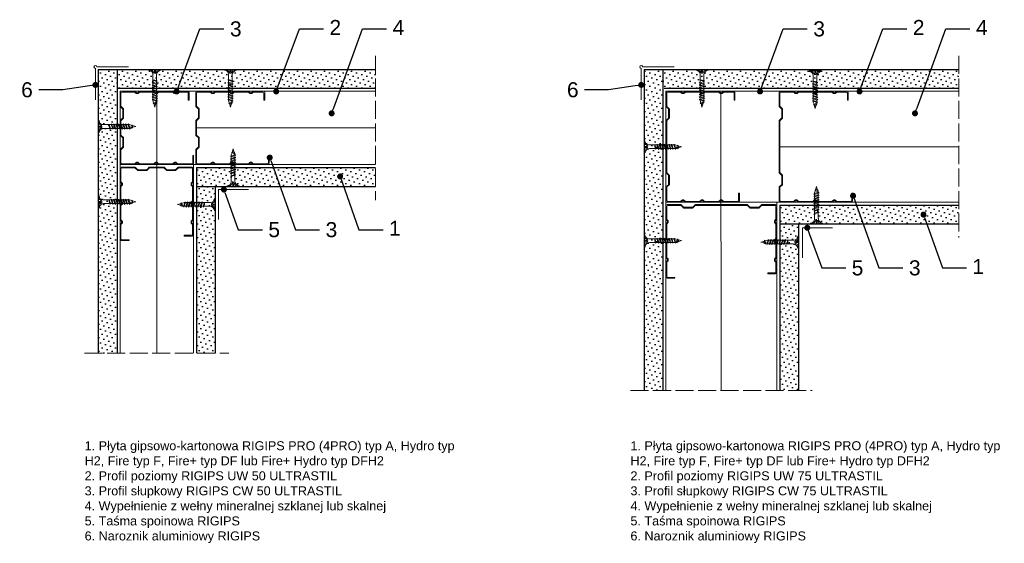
# Model space of a CAD drawing. Header units: millimetres. Extents: x 1613 to 2700, y 602 to 1530.
# Tile 3 of 4: x 1626 to 2282, y 1181 to 1530. Entities that reach past the tile are written whole.
import ezdxf
from ezdxf import colors
from ezdxf.entities.mleader import LeaderData, LeaderLine
from ezdxf.math import Vec2, Vec3

# ---------------------------------------------------------------- set-up
doc = ezdxf.new("R2010")
doc.units = ezdxf.units.MM
doc.linetypes.add('ACAD_ISO02W100', pattern=[15, 12, -3])
for name, color, linetype, lineweight in [('_ISOVER WELNA', 7, 'BATTING', 9), ('_RIGIPS AKCESORIA', 7, 'Continuous', 18), ('_RIGIPS G-K', 7, 'Continuous', 25), ('_RIGIPS PROFIL', 7, 'Continuous', 18), ('OPISY', 7, 'Continuous', 9), ('PRZERYWANA', 7, 'ACAD_ISO02W100', 9)]:
    doc.layers.add(name, color=color, linetype=linetype, lineweight=lineweight)
doc.styles.get("Standard").update_dxf_attribs({"font": 'arial.ttf'})
doc.linetypes.add('BATTING', pattern='A,0.00254,-2.54,[134,ltypeshp.shx,S=2.54,R=0,X=-2.54,Y=0],-5.08,[134,ltypeshp.shx,S=2.54,R=180,X=2.54,Y=0],-2.54', length=10.16254)
pattern_1 = [(45, (-0.9, -82.5682), (-1.122532, 3.367596), [0, -3.175])]
pattern_2 = [(45, (0.9, -84.3682), (-1.122532, 3.367596), [0, -3.175])]

# ---------------------------------------------------------------- blocks, each defined once
blk = doc.blocks.new('TN 25')
at = {"layer": '_RIGIPS AKCESORIA'}
for p, q in [((0, -0.84), (0, 7.16)), ((0, 7.16), (0.46, 7.16)), ((0.46, 7.16), (0.46, 4.78)), ((0.46, 4.78), (0, 4.78)), ((0, 3.5), (1.77, 3.5)), ((0, 2.83), (1.77, 2.83)), ((0.46, 1.64), (0, 1.64)), ((0.46, -0.84), (0.46, 1.64)), ((1.77, 3.5), (1.77, 4.2)), ((1.77, 2.83), (1.77, 2.18)), ((3.02, 4.46), (8.47, 4.46)), ((7.49, 2.01), (3.55, 2.01)), ((7.12, 4.46), (7.12, 3.18)), ((8.03, 2.01), (7.12, 4.46)), ((7.12, 3.18), (7.65, 1.53)), ((7.65, 1.53), (8.03, 2.01)), ((9.41, 2.01), (8.03, 2.01)), ((8.47, 4.46), (8.79, 5)), ((9.61, 1.51), (8.47, 4.46)), ((8.79, 5), (9.93, 2.01)), ((9, 4.46), (10.1, 4.46)), ((9.93, 2.01), (9.61, 1.51)), ((11.04, 2.01), (9.93, 2.01)), ((10.1, 4.46), (10.41, 5)), ((11.23, 1.51), (10.1, 4.46)), ((10.41, 5), (11.56, 2.01)), ((10.62, 4.46), (11.67, 4.46)), ((11.56, 2.01), (11.23, 1.51)), ((12.61, 2.01), (11.56, 2.01)), ((11.67, 4.46), (11.99, 5)), ((12.81, 1.51), (11.67, 4.46)), ((11.99, 5), (13.14, 2.01)), ((12.2, 4.46), (13.21, 4.46)), ((13.14, 2.01), (12.81, 1.51)), ((14.15, 2.01), (13.14, 2.01)), ((13.21, 4.46), (13.52, 5)), ((14.34, 1.51), (13.21, 4.46)), ((13.52, 5), (14.67, 2.01)), ((13.73, 4.46), (14.8, 4.46)), ((14.67, 2.01), (14.34, 1.51)), ((15.74, 2.01), (14.67, 2.01)), ((14.8, 4.46), (15.12, 5)), ((15.94, 1.51), (14.8, 4.46)), ((15.12, 5), (16.26, 2.01)), ((15.33, 4.46), (16.42, 4.46)), ((16.26, 2.01), (15.94, 1.51)), ((17.36, 2.01), (16.26, 2.01)), ((16.42, 4.46), (16.73, 5)), ((17.55, 1.51), (16.42, 4.46)), ((16.73, 5), (17.88, 2.01)), ((16.94, 4.46), (17.99, 4.46)), ((17.88, 2.01), (17.55, 1.51)), ((18.93, 2.01), (17.88, 2.01)), ((17.99, 4.46), (18.31, 5)), ((19.13, 1.51), (17.99, 4.46)), ((18.31, 5), (19.45, 2.01)), ((18.52, 4.46), (19.68, 4.46)), ((19.45, 2.01), (19.13, 1.51)), ((19.45, 2.01), (20.62, 2.01)), ((19.68, 4.46), (20, 5)), ((20.82, 1.51), (19.68, 4.46)), ((20, 5), (21.14, 2.01)), ((20.21, 4.46), (20.7, 4.46)), ((20.7, 4.46), (22.28, 3.98)), ((21.14, 2.01), (20.82, 1.51)), ((21.14, 2.01), (21.81, 2.12)), ((21.85, 1.83), (21.67, 3.28)), ((21.67, 3.28), (22.14, 2.4)), ((22.14, 2.4), (21.85, 1.83)), ((22.7, 2.36), (22.14, 2.4)), ((22.28, 3.98), (22.56, 4.37)), ((22.7, 2.36), (22.28, 3.98)), ((22.56, 4.37), (23.03, 2.71)), ((23.03, 2.71), (22.7, 2.36)), ((22.71, 3.85), (25, 3.24)), ((25, 3.24), (23.03, 2.71)), ((0, -0.84), (0.46, -0.84))]:
    blk.add_line(p, q, dxfattribs=at)
for centre, major_axis, ratio, start_param, end_param in [((3.09, 7.67), (0.17, 3.2), 0.826134, 1.773653, 3.180586), ((-0.04, 0.9), (0, 3.93), 0.848176, -0.720942, -0.151112), ((3.37, -1.57), (0.28, 3.57), 0.832181, 0.035984, 1.430787), ((-2.73, 15.91), (0, 14.76), 0.848176, 3.399396, 3.475072), ((0.59, 4.62), (0, 2.81), 0.848176, 3.475072, 3.862535), ((1.66, 3.18), (0, 0.895), 0.848176, -1.552777, -0.720942), ((1.66, 3.18), (0, 0.895), 0.848176, 3.862535, 4.730408)]:
    blk.add_ellipse(centre, major_axis=major_axis, ratio=ratio, start_param=start_param, end_param=end_param, dxfattribs=at)
blk = doc.blocks.new('CW 50 ULTRASTIL')
h = blk.add_hatch()
h.set_pattern_fill('ANSI31', color=256, scale=0.5, style=0)
h.paths.add_polyline_path([(28.56, 40.65, -0.198912), (28.71, 41), (30.21, 42.51, 0.198912), (30.36, 42.86), (30.36, 48.45, 0.198912), (30.21, 48.8), (28.71, 50.31, -0.198912), (28.56, 50.66), (28.56, 59.85, -0.198912), (28.71, 60.2), (30.21, 61.71, 0.198912), (30.36, 62.06), (30.36, 67.65, 0.198912), (30.21, 68), (28.71, 69.51, -0.198912), (28.56, 69.86), (28.56, 78.31, -0.414214), (29.36, 79.11), (37.68, 79.11, -0.198912), (38.04, 78.96), (38.74, 78.25, 0.198912), (39.1, 78.11), (39.68, 78.11, 0.198912), (40.04, 78.25), (40.74, 78.96, -0.198912), (41.1, 79.11), (50.38, 79.11, -0.198912), (50.74, 78.96), (51.44, 78.25, 0.198912), (51.8, 78.11), (52.38, 78.11, 0.198912), (52.74, 78.25), (53.44, 78.96, -0.198912), (53.8, 79.11), (63.08, 79.11, -0.198912), (63.44, 78.96), (64.14, 78.25, 0.198912), (64.5, 78.11), (65.08, 78.11, 0.198912), (65.44, 78.25), (66.14, 78.96, -0.198912), (66.5, 79.11), (75.66, 79.11, -0.414214), (76.46, 78.31), (76.46, 73.66), (77.01, 73.66), (77.01, 78.86, 0.414214), (76.21, 79.66), (66.5, 79.66, 0.198912), (66.14, 79.51), (65.44, 78.8, -0.198912), (65.08, 78.66), (64.5, 78.66, -0.198912), (64.14, 78.8), (63.44, 79.51, 0.198912), (63.08, 79.66), (53.8, 79.66, 0.198912), (53.44, 79.51), (52.74, 78.8, -0.198912), (52.38, 78.66), (51.8, 78.66, -0.198912), (51.44, 78.8), (50.74, 79.51, 0.198912), (50.38, 79.66), (41.1, 79.66, 0.198912), (40.74, 79.51), (40.04, 78.8, -0.198912), (39.68, 78.66), (39.1, 78.66, -0.198912), (38.74, 78.8), (38.04, 79.51, 0.198912), (37.68, 79.66), (28.81, 79.66, 0.414214), (28.01, 78.86), (28.01, 69.86, 0.198912), (28.16, 69.51), (29.66, 68, -0.198912), (29.81, 67.65), (29.81, 62.06, -0.198912), (29.66, 61.71), (28.16, 60.2, 0.198912), (28.01, 59.85), (28.01, 50.66, 0.198912), (28.16, 50.31), (29.66, 48.8, -0.198912), (29.81, 48.45), (29.81, 42.86, -0.198912), (29.66, 42.51), (28.16, 41, 0.198912), (28.01, 40.65), (28.01, 31.66, 0.414214), (28.81, 30.86), (37.68, 30.86, 0.198912), (38.04, 31), (38.74, 31.71, -0.198912), (39.1, 31.86), (39.68, 31.86, -0.198912), (40.04, 31.71), (40.74, 31, 0.198912), (41.1, 30.86), (50.38, 30.86, 0.198912), (50.74, 31), (51.44, 31.71, -0.198912), (51.8, 31.86), (52.38, 31.86, -0.198912), (52.74, 31.71), (53.44, 31, 0.198912), (53.8, 30.86), (63.08, 30.86, 0.198912), (63.44, 31), (64.14, 31.71, -0.198912), (64.5, 31.86), (65.08, 31.86, -0.198912), (65.44, 31.71), (66.14, 31, 0.198912), (66.5, 30.86), (73.21, 30.86, 0.414214), (74.01, 31.66), (74.01, 36.86), (73.46, 36.86), (73.46, 32.21, -0.414214), (72.66, 31.41), (66.5, 31.41, -0.198912), (66.14, 31.55), (65.44, 32.26, 0.198912), (65.08, 32.41), (64.5, 32.41, 0.198912), (64.14, 32.26), (63.44, 31.55, -0.198912), (63.08, 31.41), (53.8, 31.41, -0.198912), (53.44, 31.55), (52.74, 32.26, 0.198912), (52.38, 32.41), (51.8, 32.41, 0.198912), (51.44, 32.26), (50.74, 31.55, -0.198912), (50.38, 31.41), (41.1, 31.41, -0.198912), (40.74, 31.55), (40.04, 32.26, 0.198912), (39.68, 32.41), (39.1, 32.41, 0.198912), (38.74, 32.26), (38.04, 31.55, -0.198912), (37.68, 31.41), (29.36, 31.41, -0.414214), (28.56, 32.21)])
at = {"layer": '_RIGIPS PROFIL'}
for p, q in [((28.01, 78.86), (28.01, 69.86)), ((37.68, 79.66), (28.81, 79.66)), ((37.68, 79.11), (29.36, 79.11)), ((38.04, 79.51), (38.74, 78.8)), ((38.04, 78.96), (38.74, 78.25)), ((40.74, 79.51), (40.04, 78.8)), ((40.74, 78.96), (40.04, 78.25)), ((50.38, 79.66), (41.1, 79.66)), ((50.38, 79.11), (41.1, 79.11)), ((50.74, 79.51), (51.44, 78.8)), ((50.74, 78.96), (51.44, 78.25)), ((53.44, 79.51), (52.74, 78.8)), ((53.44, 78.96), (52.74, 78.25)), ((53.8, 79.66), (63.08, 79.66)), ((53.8, 79.11), (63.08, 79.11)), ((63.44, 79.51), (64.14, 78.8)), ((63.44, 78.96), (64.14, 78.25)), ((66.14, 79.51), (65.44, 78.8)), ((66.14, 78.96), (65.44, 78.25)), ((76.21, 79.66), (66.5, 79.66)), ((75.66, 79.11), (66.5, 79.11)), ((77.01, 73.66), (77.01, 78.86)), ((28.56, 78.31), (28.56, 69.86)), ((39.68, 78.66), (39.1, 78.66)), ((39.68, 78.11), (39.1, 78.11)), ((52.38, 78.66), (51.8, 78.66)), ((52.38, 78.11), (51.8, 78.11)), ((65.08, 78.66), (64.5, 78.66)), ((65.08, 78.11), (64.5, 78.11)), ((76.46, 73.66), (76.46, 78.31)), ((76.46, 73.66), (77.01, 73.66)), ((29.66, 68), (28.16, 69.51)), ((30.21, 68), (28.71, 69.51)), ((29.81, 67.65), (29.81, 62.06)), ((30.36, 67.65), (30.36, 62.06)), ((28.01, 59.85), (28.01, 50.66)), ((29.66, 61.71), (28.16, 60.2)), ((28.56, 59.85), (28.56, 50.66)), ((30.21, 61.71), (28.71, 60.2)), ((29.66, 48.8), (28.16, 50.31)), ((30.21, 48.8), (28.71, 50.31)), ((29.81, 42.86), (29.81, 48.45)), ((30.36, 42.86), (30.36, 48.45)), ((28.01, 31.66), (28.01, 40.65)), ((29.66, 42.51), (28.16, 41)), ((28.56, 32.21), (28.56, 40.65)), ((30.21, 42.51), (28.71, 41)), ((73.46, 36.86), (73.46, 32.21)), ((73.46, 36.86), (74.01, 36.86)), ((74.01, 36.86), (74.01, 31.66)), ((37.68, 30.86), (28.81, 30.86)), ((37.68, 31.41), (29.36, 31.41)), ((38.04, 31.55), (38.74, 32.26)), ((38.04, 31), (38.74, 31.71)), ((39.68, 32.41), (39.1, 32.41)), ((39.68, 31.86), (39.1, 31.86)), ((40.74, 31.55), (40.04, 32.26)), ((40.74, 31), (40.04, 31.71)), ((50.38, 31.41), (41.1, 31.41)), ((50.38, 30.86), (41.1, 30.86)), ((50.74, 31.55), (51.44, 32.26)), ((50.74, 31), (51.44, 31.71)), ((52.38, 32.41), (51.8, 32.41)), ((52.38, 31.86), (51.8, 31.86)), ((53.44, 31.55), (52.74, 32.26)), ((53.44, 31), (52.74, 31.71)), ((53.8, 31.41), (63.08, 31.41)), ((53.8, 30.86), (63.08, 30.86)), ((63.44, 31.55), (64.14, 32.26)), ((63.44, 31), (64.14, 31.71)), ((65.08, 32.41), (64.5, 32.41)), ((65.08, 31.86), (64.5, 31.86)), ((66.14, 31.55), (65.44, 32.26)), ((66.14, 31), (65.44, 31.71)), ((72.66, 31.41), (66.5, 31.41)), ((73.21, 30.86), (66.5, 30.86))]:
    blk.add_line(p, q, dxfattribs=at)
for centre, radius, start, end in [((28.81, 78.86), 0.8, 90, 180), ((29.36, 78.31), 0.8, 90, 180), ((37.68, 79.16), 0.5, 45, 90), ((37.68, 78.61), 0.5, 45, 90), ((39.1, 79.16), 0.5, 225, 270), ((39.68, 79.16), 0.5, 270, 315), ((41.1, 79.16), 0.5, 90, 135), ((41.1, 78.61), 0.5, 90, 135), ((50.38, 79.16), 0.5, 45, 90), ((50.38, 78.61), 0.5, 45, 90), ((51.8, 79.16), 0.5, 225, 270), ((52.38, 79.16), 0.5, 270, 315), ((53.8, 79.16), 0.5, 90, 135), ((53.8, 78.61), 0.5, 90, 135), ((63.08, 79.16), 0.5, 45, 90), ((63.08, 78.61), 0.5, 45, 90), ((64.5, 79.16), 0.5, 225, 270), ((65.08, 79.16), 0.5, 270, 315), ((66.5, 79.16), 0.5, 90, 135), ((66.5, 78.61), 0.5, 90, 135), ((75.66, 78.31), 0.8, 0, 90), ((76.21, 78.86), 0.8, 0, 90), ((39.1, 78.61), 0.5, 225, 270), ((39.68, 78.61), 0.5, 270, 315), ((51.8, 78.61), 0.5, 225, 270), ((52.38, 78.61), 0.5, 270, 315), ((64.5, 78.61), 0.5, 225, 270), ((65.08, 78.61), 0.5, 270, 315), ((28.51, 69.86), 0.5, 180, 225), ((29.06, 69.86), 0.5, 180, 225), ((29.31, 67.65), 0.5, 0, 45), ((29.86, 67.65), 0.5, 0, 45), ((28.51, 59.85), 0.5, 135, 180), ((29.06, 59.85), 0.5, 135, 180), ((29.31, 62.06), 0.5, 315, 0), ((29.86, 62.06), 0.5, 315, 0), ((28.51, 50.66), 0.5, 180, 225), ((29.06, 50.66), 0.5, 180, 225), ((29.31, 48.45), 0.5, 0, 45), ((29.86, 48.45), 0.5, 0, 45), ((28.51, 40.65), 0.5, 135, 180), ((29.06, 40.65), 0.5, 135, 180), ((29.31, 42.86), 0.5, 315, 0), ((29.86, 42.86), 0.5, 315, 0), ((28.81, 31.66), 0.8, 180, 270), ((29.36, 32.21), 0.8, 180, 270), ((37.68, 31.91), 0.5, 270, 315), ((37.68, 31.36), 0.5, 270, 315), ((39.1, 31.91), 0.5, 90, 135), ((39.1, 31.36), 0.5, 90, 135), ((39.68, 31.91), 0.5, 45, 90), ((39.68, 31.36), 0.5, 45, 90), ((41.1, 31.91), 0.5, 225, 270), ((41.1, 31.36), 0.5, 225, 270), ((50.38, 31.91), 0.5, 270, 315), ((50.38, 31.36), 0.5, 270, 315), ((51.8, 31.91), 0.5, 90, 135), ((51.8, 31.36), 0.5, 90, 135), ((52.38, 31.91), 0.5, 45, 90), ((52.38, 31.36), 0.5, 45, 90), ((53.8, 31.91), 0.5, 225, 270), ((53.8, 31.36), 0.5, 225, 270), ((63.08, 31.91), 0.5, 270, 315), ((63.08, 31.36), 0.5, 270, 315), ((64.5, 31.91), 0.5, 90, 135), ((64.5, 31.36), 0.5, 90, 135), ((65.08, 31.91), 0.5, 45, 90), ((65.08, 31.36), 0.5, 45, 90), ((66.5, 31.91), 0.5, 225, 270), ((66.5, 31.36), 0.5, 225, 270), ((72.66, 32.21), 0.8, 270, 0), ((73.21, 31.66), 0.8, 270, 0)]:
    blk.add_arc(centre, radius, start, end, dxfattribs=at)
blk = doc.blocks.new('CW 75 ULTRASTIL')
h = blk.add_hatch()
h.set_pattern_fill('ANSI31', color=256, scale=0.5, style=0)
h.paths.add_polyline_path([(106.07, 103.31, -0.414214), (106.87, 104.11), (115.19, 104.11, -0.198912), (115.55, 103.96), (116.25, 103.25, 0.198912), (116.61, 103.11), (117.19, 103.11, 0.198912), (117.55, 103.25), (118.25, 103.96, -0.198912), (118.61, 104.11), (127.89, 104.11, -0.198912), (128.25, 103.96), (128.95, 103.25, 0.198912), (129.31, 103.11), (129.89, 103.11, 0.198912), (130.25, 103.25), (130.95, 103.96, -0.198912), (131.31, 104.11), (140.59, 104.11, -0.198912), (140.95, 103.96), (141.65, 103.25, 0.198912), (142.01, 103.11), (142.59, 103.11, 0.198912), (142.95, 103.25), (143.65, 103.96, -0.198912), (144.01, 104.11), (153.17, 104.11, -0.414214), (153.97, 103.31), (153.97, 98.66), (154.52, 98.66), (154.52, 103.86, 0.414214), (153.72, 104.66), (144.01, 104.66, 0.198912), (143.65, 104.51), (142.95, 103.8, -0.198912), (142.59, 103.66), (142.01, 103.66, -0.198912), (141.65, 103.8), (140.95, 104.51, 0.198912), (140.59, 104.66), (131.31, 104.66, 0.198912), (130.95, 104.51), (130.25, 103.8, -0.198912), (129.89, 103.66), (129.31, 103.66, -0.198912), (128.95, 103.8), (128.25, 104.51, 0.198912), (127.89, 104.66), (118.61, 104.66, 0.198912), (118.25, 104.51), (117.55, 103.8, -0.198912), (117.19, 103.66), (116.61, 103.66, -0.198912), (116.25, 103.8), (115.55, 104.51, 0.198912), (115.19, 104.66), (106.32, 104.66, 0.414214), (105.52, 103.86), (105.52, 94.86, 0.198912), (105.67, 94.51), (107.17, 93, -0.198912), (107.32, 92.65), (107.32, 87.06, -0.198912), (107.17, 86.71), (105.67, 85.2, 0.198912), (105.52, 84.85), (105.52, 50.66, 0.198912), (105.67, 50.31), (107.17, 48.8, -0.198912), (107.32, 48.45), (107.32, 42.86, -0.198912), (107.17, 42.51), (105.67, 41, 0.198912), (105.52, 40.65), (105.52, 31.66, 0.414214), (106.32, 30.86), (115.19, 30.86, 0.198912), (115.55, 31), (116.25, 31.71, -0.198912), (116.61, 31.86), (117.19, 31.86, -0.198912), (117.55, 31.71), (118.25, 31, 0.198912), (118.61, 30.86), (127.89, 30.86, 0.198912), (128.25, 31), (128.95, 31.71, -0.198912), (129.31, 31.86), (129.89, 31.86, -0.198912), (130.25, 31.71), (130.95, 31, 0.198912), (131.31, 30.86), (140.59, 30.86, 0.198912), (140.95, 31), (141.65, 31.71, -0.198912), (142.01, 31.86), (142.59, 31.86, -0.198912), (142.95, 31.71), (143.65, 31, 0.198912), (144.01, 30.86), (150.72, 30.86, 0.414214), (151.52, 31.66), (151.52, 36.86), (150.97, 36.86), (150.97, 32.21, -0.414214), (150.17, 31.41), (144.01, 31.41, -0.198912), (143.65, 31.55), (142.95, 32.26, 0.198912), (142.59, 32.41), (142.01, 32.41, 0.198912), (141.65, 32.26), (140.95, 31.55, -0.198912), (140.59, 31.41), (131.31, 31.41, -0.198912), (130.95, 31.55), (130.25, 32.26, 0.198912), (129.89, 32.41), (129.31, 32.41, 0.198912), (128.95, 32.26), (128.25, 31.55, -0.198912), (127.89, 31.41), (118.61, 31.41, -0.198912), (118.25, 31.55), (117.55, 32.26, 0.198912), (117.19, 32.41), (116.61, 32.41, 0.198912), (116.25, 32.26), (115.55, 31.55, -0.198912), (115.19, 31.41), (106.87, 31.41, -0.414214), (106.07, 32.21), (106.07, 40.65, -0.198912), (106.22, 41), (107.72, 42.51, 0.198912), (107.87, 42.86), (107.87, 48.45, 0.198912), (107.72, 48.8), (106.22, 50.31, -0.198912), (106.07, 50.66), (106.07, 84.85, -0.198912), (106.22, 85.2), (107.72, 86.71, 0.198912), (107.87, 87.06), (107.87, 92.65, 0.198912), (107.72, 93), (106.22, 94.51, -0.198912), (106.07, 94.86)])
at = {"layer": '_RIGIPS PROFIL'}
for p, q in [((105.52, 103.86), (105.52, 94.86)), ((106.07, 103.31), (106.07, 94.86)), ((115.19, 104.66), (106.32, 104.66)), ((115.19, 104.11), (106.87, 104.11)), ((115.55, 104.51), (116.25, 103.8)), ((115.55, 103.96), (116.25, 103.25)), ((117.19, 103.66), (116.61, 103.66)), ((117.19, 103.11), (116.61, 103.11)), ((118.25, 104.51), (117.55, 103.8)), ((118.25, 103.96), (117.55, 103.25)), ((127.89, 104.66), (118.61, 104.66)), ((127.89, 104.11), (118.61, 104.11)), ((128.25, 104.51), (128.95, 103.8)), ((128.25, 103.96), (128.95, 103.25)), ((129.89, 103.66), (129.31, 103.66)), ((129.89, 103.11), (129.31, 103.11)), ((130.95, 104.51), (130.25, 103.8)), ((130.95, 103.96), (130.25, 103.25)), ((131.31, 104.66), (140.59, 104.66)), ((131.31, 104.11), (140.59, 104.11)), ((140.95, 104.51), (141.65, 103.8)), ((140.95, 103.96), (141.65, 103.25)), ((142.59, 103.66), (142.01, 103.66)), ((142.59, 103.11), (142.01, 103.11)), ((143.65, 104.51), (142.95, 103.8)), ((143.65, 103.96), (142.95, 103.25)), ((153.72, 104.66), (144.01, 104.66)), ((153.17, 104.11), (144.01, 104.11)), ((153.97, 98.66), (153.97, 103.31)), ((153.97, 98.66), (154.52, 98.66)), ((154.52, 98.66), (154.52, 103.86)), ((107.17, 93), (105.67, 94.51)), ((107.72, 93), (106.22, 94.51)), ((107.32, 92.65), (107.32, 87.06)), ((107.87, 92.65), (107.87, 87.06)), ((107.17, 86.71), (105.67, 85.2)), ((107.72, 86.71), (106.22, 85.2)), ((105.52, 84.85), (105.52, 50.66)), ((106.07, 84.85), (106.07, 50.66)), ((107.17, 48.8), (105.67, 50.31)), ((107.72, 48.8), (106.22, 50.31)), ((107.32, 42.86), (107.32, 48.45)), ((107.87, 42.86), (107.87, 48.45)), ((105.52, 31.66), (105.52, 40.65)), ((107.17, 42.51), (105.67, 41)), ((106.07, 32.21), (106.07, 40.65)), ((107.72, 42.51), (106.22, 41)), ((150.97, 36.86), (150.97, 32.21)), ((150.97, 36.86), (151.52, 36.86)), ((151.52, 36.86), (151.52, 31.66)), ((115.19, 30.86), (106.32, 30.86)), ((115.19, 31.41), (106.87, 31.41)), ((115.55, 31.55), (116.25, 32.26)), ((115.55, 31), (116.25, 31.71)), ((117.19, 32.41), (116.61, 32.41)), ((117.19, 31.86), (116.61, 31.86)), ((118.25, 31.55), (117.55, 32.26)), ((118.25, 31), (117.55, 31.71)), ((127.89, 31.41), (118.61, 31.41)), ((127.89, 30.86), (118.61, 30.86)), ((128.25, 31.55), (128.95, 32.26)), ((128.25, 31), (128.95, 31.71)), ((129.89, 32.41), (129.31, 32.41)), ((129.89, 31.86), (129.31, 31.86)), ((130.95, 31.55), (130.25, 32.26)), ((130.95, 31), (130.25, 31.71)), ((131.31, 31.41), (140.59, 31.41)), ((131.31, 30.86), (140.59, 30.86)), ((140.95, 31.55), (141.65, 32.26)), ((140.95, 31), (141.65, 31.71)), ((142.59, 32.41), (142.01, 32.41)), ((142.59, 31.86), (142.01, 31.86)), ((143.65, 31.55), (142.95, 32.26)), ((143.65, 31), (142.95, 31.71)), ((150.17, 31.41), (144.01, 31.41)), ((150.72, 30.86), (144.01, 30.86))]:
    blk.add_line(p, q, dxfattribs=at)
for centre, radius, start, end in [((106.32, 103.86), 0.8, 90, 180), ((106.87, 103.31), 0.8, 90, 180), ((115.19, 104.16), 0.5, 45, 90), ((115.19, 103.61), 0.5, 45, 90), ((116.61, 104.16), 0.5, 225, 270), ((116.61, 103.61), 0.5, 225, 270), ((117.19, 104.16), 0.5, 270, 315), ((117.19, 103.61), 0.5, 270, 315), ((118.61, 104.16), 0.5, 90, 135), ((118.61, 103.61), 0.5, 90, 135), ((127.89, 104.16), 0.5, 45, 90), ((127.89, 103.61), 0.5, 45, 90), ((129.31, 104.16), 0.5, 225, 270), ((129.31, 103.61), 0.5, 225, 270), ((129.89, 104.16), 0.5, 270, 315), ((129.89, 103.61), 0.5, 270, 315), ((131.31, 104.16), 0.5, 90, 135), ((131.31, 103.61), 0.5, 90, 135), ((140.59, 104.16), 0.5, 45, 90), ((140.59, 103.61), 0.5, 45, 90), ((142.01, 104.16), 0.5, 225, 270), ((142.01, 103.61), 0.5, 225, 270), ((142.59, 104.16), 0.5, 270, 315), ((142.59, 103.61), 0.5, 270, 315), ((144.01, 104.16), 0.5, 90, 135), ((144.01, 103.61), 0.5, 90, 135), ((153.17, 103.31), 0.8, 0, 90), ((153.72, 103.86), 0.8, 0, 90), ((106.02, 94.86), 0.5, 180, 225), ((106.57, 94.86), 0.5, 180, 225), ((106.82, 92.65), 0.5, 0, 45), ((107.37, 92.65), 0.5, 0, 45), ((106.82, 87.06), 0.5, 315, 0), ((107.37, 87.06), 0.5, 315, 0), ((106.02, 84.85), 0.5, 135, 180), ((106.57, 84.85), 0.5, 135, 180), ((106.02, 50.66), 0.5, 180, 225), ((106.57, 50.66), 0.5, 180, 225), ((106.82, 48.45), 0.5, 0, 45), ((107.37, 48.45), 0.5, 0, 45), ((106.02, 40.65), 0.5, 135, 180), ((106.57, 40.65), 0.5, 135, 180), ((106.82, 42.86), 0.5, 315, 0), ((107.37, 42.86), 0.5, 315, 0), ((106.32, 31.66), 0.8, 180, 270), ((106.87, 32.21), 0.8, 180, 270), ((115.19, 31.91), 0.5, 270, 315), ((115.19, 31.36), 0.5, 270, 315), ((116.61, 31.91), 0.5, 90, 135), ((116.61, 31.36), 0.5, 90, 135), ((117.19, 31.91), 0.5, 45, 90), ((117.19, 31.36), 0.5, 45, 90), ((118.61, 31.91), 0.5, 225, 270), ((118.61, 31.36), 0.5, 225, 270), ((127.89, 31.91), 0.5, 270, 315), ((127.89, 31.36), 0.5, 270, 315), ((129.31, 31.91), 0.5, 90, 135), ((129.31, 31.36), 0.5, 90, 135), ((129.89, 31.91), 0.5, 45, 90), ((129.89, 31.36), 0.5, 45, 90), ((131.31, 31.91), 0.5, 225, 270), ((131.31, 31.36), 0.5, 225, 270), ((140.59, 31.91), 0.5, 270, 315), ((140.59, 31.36), 0.5, 270, 315), ((142.01, 31.91), 0.5, 90, 135), ((142.01, 31.36), 0.5, 90, 135), ((142.59, 31.91), 0.5, 45, 90), ((142.59, 31.36), 0.5, 45, 90), ((144.01, 31.91), 0.5, 225, 270), ((144.01, 31.36), 0.5, 225, 270), ((150.17, 32.21), 0.8, 270, 0), ((150.72, 31.66), 0.8, 270, 0)]:
    blk.add_arc(centre, radius, start, end, dxfattribs=at)
blk = doc.blocks.new('naroznik')
at = {"layer": '_RIGIPS AKCESORIA'}
for p, q in [((429.5, 69.65), (429.5, 90.65)), ((430.5, 91.65), (451.5, 91.65))]:
    blk.add_line(p, q, dxfattribs=at)
blk.add_arc((429.5, 91.65), 1, 0, 270, dxfattribs=at)
blk = doc.blocks.new('_Dot')
at = {"color": 0, "linetype": 'ByBlock', "lineweight": -2}
blk.add_line((-0.5, 0), (-1, 0), dxfattribs=at)
at = {"color": 0, "linetype": 'ByBlock', "const_width": 0.5}
blk.add_lwpolyline([(-0.25, 0, 1), (0.25, 0, 1)], format="xyb", close=True, dxfattribs=at)

msp = doc.modelspace()

# ---------------------------------------------------------------- hatches: boundary and pattern name
at = {"layer": '_RIGIPS G-K'}
h = msp.add_hatch(dxfattribs=at)
h.set_pattern_fill('DOTS', color=256, scale=2, angle=45, style=0)
h.set_pattern_definition(pattern_1)
h.paths.add_polyline_path([(1690.6, 1496.8), (1678.1, 1496.8), (1678.1, 1308.09), (1690.6, 1308.09)])
h = msp.add_hatch(dxfattribs=at)
h.set_pattern_fill('DOTS', color=256, scale=2, angle=45, style=0)
h.set_pattern_definition(pattern_1)
h.paths.add_polyline_path([(1862.8, 1496.8), (1690.6, 1496.8), (1690.6, 1484.3), (1862.8, 1484.3)])
h = msp.add_hatch(dxfattribs=at)
h.set_pattern_fill('DOTS', color=256, scale=2, angle=45, style=0)
h.set_pattern_definition([(45, (140.6125, -82.5682), (-1.122532, 3.367596), [0, -3.175])])
h.paths.add_polyline_path([(2054.15, 1496.8), (2041.65, 1496.8), (2041.65, 1283.09), (2054.15, 1283.09)])
h = msp.add_hatch(dxfattribs=at)
h.set_pattern_fill('DOTS', color=256, scale=2, angle=45, style=0)
h.set_pattern_definition([(45, (141.5125, -82.5682), (-1.122532, 3.367596), [0, -3.175])])
h.paths.add_polyline_path([(2251.35, 1496.8), (2054.15, 1496.8), (2054.15, 1484.3), (2251.35, 1484.3)])
h = msp.add_hatch(dxfattribs=at)
h.set_pattern_fill('DOTS', color=256, scale=2, angle=45, style=0)
h.set_pattern_definition(pattern_2)
h.paths.add_polyline_path([(1862.8, 1431.5), (1743.4, 1431.5), (1743.4, 1419), (1862.8, 1419)])
h = msp.add_hatch(dxfattribs=at)
h.set_pattern_fill('DOTS', color=256, scale=2, angle=45, style=0)
h.set_pattern_definition(pattern_2)
h.paths.add_polyline_path([(1755.9, 1419), (1743.4, 1419), (1743.4, 1308.09), (1755.9, 1308.09)])
h = msp.add_hatch(dxfattribs=at)
h.set_pattern_fill('DOTS', color=256, scale=2, angle=45, style=0)
h.set_pattern_definition([(45, (389.452, -109.3682), (-1.122532, 3.367596), [0, -3.175])])
h.paths.add_polyline_path([(2251.35, 1406.5), (2131.95, 1406.5), (2131.95, 1394), (2251.35, 1394)])
h = msp.add_hatch(dxfattribs=at)
h.set_pattern_fill('DOTS', color=256, scale=2, angle=45, style=0)
h.set_pattern_definition([(45, (142.4125, -84.3682), (-1.122532, 3.367596), [0, -3.175])])
h.paths.add_polyline_path([(2144.45, 1394), (2131.95, 1394), (2131.95, 1283.09), (2144.45, 1283.09)])

# ---------------------------------------------------------------- linework, layer by layer
at = {"layer": '_ISOVER WELNA', "ltscale": 2.4}
for p, q in [((1716.97, 1481.8), (1717, 1308.09)), ((1862.8, 1457.9), (1743.55, 1457.9))]:
    msp.add_line(p, q, dxfattribs=at)
at = {"layer": '_ISOVER WELNA', "ltscale": 3.6}
for p, q in [((2092.64, 1481.8), (2093.05, 1283.09)), ((2251.35, 1445.4), (2132.1, 1445.4))]:
    msp.add_line(p, q, dxfattribs=at)
at = {"layer": '_RIGIPS AKCESORIA'}
for points in [[(1758.23, 1396.91), (1758.23, 1416.91), (1778.23, 1416.91)], [(2147.21, 1371.48), (2147.21, 1391.48), (2167.21, 1391.48)]]:
    msp.add_lwpolyline(points, dxfattribs=at)
at = {"layer": '_RIGIPS G-K'}
for p, q in [((1678.1, 1496.8), (1678.1, 1308.09)), ((1678.1, 1496.8), (1862.8, 1496.8)), ((1690.6, 1496.8), (1690.6, 1308.09)), ((2041.65, 1496.8), (2041.65, 1283.09)), ((2041.65, 1496.8), (2251.35, 1496.8)), ((2054.15, 1496.8), (2054.15, 1283.09)), ((1690.6, 1484.3), (1862.8, 1484.3)), ((2055.05, 1484.3), (2251.35, 1484.3)), ((1743.4, 1431.5), (1862.8, 1431.5)), ((1743.4, 1431.5), (1743.4, 1308.09)), ((1743.4, 1419), (1862.8, 1419)), ((1755.9, 1419), (1755.9, 1308.09)), ((2131.95, 1406.5), (2131.95, 1283.09)), ((2131.95, 1406.5), (2251.35, 1406.5)), ((2131.95, 1394), (2251.35, 1394)), ((2144.45, 1394), (2144.45, 1283.09))]:
    msp.add_line(p, q, dxfattribs=at)
at = {"layer": '_RIGIPS PROFIL'}
for p, q in [((1692.6, 1482.3), (1692.6, 1308.09)), ((1692.6, 1482.3), (1862.8, 1482.3)), ((2056.15, 1482.3), (2056.15, 1283.09)), ((2056.15, 1482.3), (2251.35, 1482.3)), ((1692.6, 1433.5), (1862.8, 1433.5)), ((1741.4, 1433.5), (1741.4, 1308.09)), ((2056.15, 1408.5), (2251.35, 1408.5)), ((2129.95, 1408.5), (2129.95, 1283.09))]:
    msp.add_line(p, q, dxfattribs=at)
at = {"layer": 'PRZERYWANA'}
for p, q in [((1862.8, 1505.9), (1862.8, 1409.9)), ((2251.35, 1505.9), (2251.35, 1384.9)), ((1669, 1308.09), (1765, 1308.09)), ((2032.55, 1283.09), (2153.55, 1283.09))]:
    msp.add_line(p, q, dxfattribs=at)

# ---------------------------------------------------------------- block references
at = {"layer": '_RIGIPS AKCESORIA'}
for name, p in [('naroznik', (1246.66, 1406.9)), ('naroznik', (1610.21, 1406.9)), ('TN 25', (1678.1, 1455.63)), ('TN 25', (2041.65, 1442.15)), ('TN 25', (1678.1, 1405.55)), ('TN 25', (2041.65, 1379.65))]:
    msp.add_blockref(name, p, dxfattribs=at)
at = {"layer": '_RIGIPS AKCESORIA', "xscale": -1, "rotation": 90}
for p in [(1718.94, 1496.8), (1769.34, 1496.8), (2083.39, 1496.8), (2158.79, 1495.9)]:
    msp.add_blockref('TN 25', p, dxfattribs=at)
at = {"layer": '_RIGIPS AKCESORIA', "rotation": 90}
for p in [(1771.14, 1419), (2159.69, 1394)]:
    msp.add_blockref('TN 25', p, dxfattribs=at)
at = {"layer": '_RIGIPS AKCESORIA', "xscale": -1}
for p in [(1755.9, 1403.75), (2144.45, 1378.75)]:
    msp.add_blockref('TN 25', p, dxfattribs=at)
at = {"layer": '_RIGIPS PROFIL', "xscale": -1}
for name, p, rotation in [('CW 50 ULTRASTIL', (1664.59, 1513.15), 180), ('CW 50 ULTRASTIL', (1714.99, 1513.15), 180), ('CW 75 ULTRASTIL', (1950.63, 1513.15), 180), ('CW 75 ULTRASTIL', (2026.03, 1513.15), 180), ('CW 50 ULTRASTIL', (1772.25, 1459.91), 90), ('CW 75 ULTRASTIL', (2160.81, 1512.42), 90)]:
    msp.add_blockref(name, p, dxfattribs=dict(at, rotation=rotation))

# ---------------------------------------------------------------- texts
at = {"char_height": 6, "width": 260.4844, "attachment_point": 1}
for s, insert in [('1. Płyta gipsowo-kartonowa RIGIPS PRO (4PRO) typ A, Hydro typ H2, Fire typ F, Fire+ typ DF lub Fire+ Hydro typ DFH2\\P2. Profil poziomy RIGIPS UW 50 ULTRASTIL\\P3. Profil słupkowy RIGIPS CW 50 ULTRASTIL\\P4. Wypełnienie z wełny mineralnej szklanej lub skalnej\\P5. Taśma spoinowa RIGIPS\\P6. Naroznik aluminiowy RIGIPS', (1669, 1249.41)), ('1. Płyta gipsowo-kartonowa RIGIPS PRO (4PRO) typ A, Hydro typ H2, Fire typ F, Fire+ typ DF lub Fire+ Hydro typ DFH2\\P2. Profil poziomy RIGIPS UW 75 ULTRASTIL\\P3. Profil słupkowy RIGIPS CW 75 ULTRASTIL\\P4. Wypełnienie z wełny mineralnej szklanej lub skalnej\\P5. Taśma spoinowa RIGIPS\\P6. Naroznik aluminiowy RIGIPS', (2032.55, 1249.41))]:
    msp.add_mtext(s, dxfattribs=dict(at, insert=insert))

# ---------------------------------------------------------------- leaders
at = {"layer": 'OPISY'}
ml = msp.add_multileader_mtext('Standard', dxfattribs=at)
ml.set_content('3', color=256)
ml.set_leader_properties()
ml.set_arrow_properties(name='DOT')
ml.build(insert=Vec2(0, 0))
ctx = ml.context
ctx.base_point, ctx.char_height, ctx.landing_gap_size, ctx.plane_origin = Vec3(1761.77, 1523.75), 10, 4, Vec3(1569.18, 1667.41)
notes = []
notes.append((ctx, [(0, (1, 1, 0), (1745.77, 1523.75), (1, 0), 16, [(0, [(1730.28, 1482.17)], 0, [])])]))
ctx.mtext.insert, ctx.mtext.flow_direction = Vec3(1765.77, 1528.84), 5
ml = msp.add_multileader_mtext('Standard', dxfattribs=at)
ml.set_content('2', color=256)
ml.set_leader_properties()
ml.set_arrow_properties(name='DOT')
ml.build(insert=Vec2(0, 0))
ctx = ml.context
ctx.base_point, ctx.char_height, ctx.landing_gap_size, ctx.plane_origin = Vec3(1828.06, 1523.75), 10, 4, Vec3(1635.47, 1667.41)
notes.append((ctx, [(0, (1, 1, 0), (1812.06, 1523.75), (1, 0), 16, [(0, [(1796.57, 1482.17)], 0, [])])]))
ctx.mtext.insert, ctx.mtext.flow_direction = Vec3(1832.06, 1529.75), 5
ml = msp.add_multileader_mtext('Standard', dxfattribs=at)
ml.set_content('4', color=256)
ml.set_leader_properties()
ml.set_arrow_properties(name='DOT')
ml.build(insert=Vec2(0, 0))
ctx = ml.context
ctx.base_point, ctx.char_height, ctx.landing_gap_size, ctx.plane_origin = Vec3(1870.15, 1523.75), 10, 4, Vec3(1677.56, 1667.41)
notes.append((ctx, [(0, (1, 1, 0), (1854.15, 1523.75), (1, 0), 16, [(0, [(1833.49, 1467.61)], 0, [])])]))
ctx.mtext.insert, ctx.mtext.flow_direction = Vec3(1874.15, 1529.75), 5
ml = msp.add_multileader_mtext('Standard', dxfattribs=at)
ml.set_content('3', color=256)
ml.set_leader_properties()
ml.set_arrow_properties(name='DOT')
ml.build(insert=Vec2(0, 0))
ctx = ml.context
ctx.base_point, ctx.char_height, ctx.landing_gap_size, ctx.plane_origin = Vec3(2150.32, 1523.75), 10, 4, Vec3(1957.74, 1667.41)
notes.append((ctx, [(0, (1, 1, 0), (2134.32, 1523.75), (1, 0), 16, [(0, [(2118.84, 1482.17)], 0, [])])]))
ctx.mtext.insert, ctx.mtext.flow_direction = Vec3(2154.32, 1528.84), 5
ml = msp.add_multileader_mtext('Standard', dxfattribs=at)
ml.set_content('2', color=256)
ml.set_leader_properties()
ml.set_arrow_properties(name='DOT')
ml.build(insert=Vec2(0, 0))
ctx = ml.context
ctx.base_point, ctx.char_height, ctx.landing_gap_size, ctx.plane_origin = Vec3(2216.61, 1523.75), 10, 4, Vec3(2024.03, 1667.41)
notes.append((ctx, [(0, (1, 1, 0), (2200.61, 1523.75), (1, 0), 16, [(0, [(2185.13, 1482.17)], 0, [])])]))
ctx.mtext.insert, ctx.mtext.flow_direction = Vec3(2220.61, 1529.75), 5
ml = msp.add_multileader_mtext('Standard', dxfattribs=at)
ml.set_content('4', color=256)
ml.set_leader_properties()
ml.set_arrow_properties(name='DOT')
ml.build(insert=Vec2(0, 0))
ctx = ml.context
ctx.base_point, ctx.char_height, ctx.landing_gap_size, ctx.plane_origin = Vec3(2258.7, 1523.75), 10, 4, Vec3(2066.11, 1667.41)
notes.append((ctx, [(0, (1, 1, 0), (2242.7, 1523.75), (1, 0), 16, [(0, [(2222.04, 1467.61)], 0, [])])]))
ctx.mtext.insert, ctx.mtext.flow_direction = Vec3(2262.7, 1529.75), 5
ml = msp.add_multileader_mtext('Standard', dxfattribs=at)
ml.set_content('6', color=256)
ml.set_leader_properties()
ml.set_arrow_properties(name='DOT')
ml.build(insert=Vec2(0, 0))
ctx = ml.context
ctx.base_point, ctx.char_height, ctx.landing_gap_size, ctx.plane_origin = Vec3(1623.86, 1483.23), 10, 4, Vec3(1831.05, 1626.89)
ctx.text_align_type = 2
notes.append((ctx, [(0, (1, 1, 0), (1654.46, 1483.23), (-1, 0), 16, [(0, [(1676.16, 1486.54)], 0, [])])]))
ctx.mtext.insert, ctx.mtext.alignment, ctx.mtext.flow_direction = Vec3(1634.46, 1488.32), 3, 5
ml = msp.add_multileader_mtext('Standard', dxfattribs=at)
ml.set_content('6', color=256)
ml.set_leader_properties()
ml.set_arrow_properties(name='DOT')
ml.build(insert=Vec2(0, 0))
ctx = ml.context
ctx.base_point, ctx.char_height, ctx.landing_gap_size, ctx.plane_origin = Vec3(1987.41, 1483.23), 10, 4, Vec3(2194.6, 1626.89)
ctx.text_align_type = 2
notes.append((ctx, [(0, (1, 1, 0), (2018.01, 1483.23), (-1, 0), 16, [(0, [(2039.71, 1486.54)], 0, [])])]))
ctx.mtext.insert, ctx.mtext.alignment, ctx.mtext.flow_direction = Vec3(1998.01, 1488.32), 3, 5
ml = msp.add_multileader_mtext('Standard', dxfattribs=at)
ml.set_content('3', color=256)
ml.set_leader_properties()
ml.set_arrow_properties(name='DOT')
ml.build(insert=Vec2(0, 0))
ctx = ml.context
ctx.base_point, ctx.char_height, ctx.landing_gap_size, ctx.plane_origin = Vec3(1825.48, 1390.13), 10, 4, Vec3(1632.89, 1246.47)
notes.append((ctx, [(0, (1, 1, 0), (1809.48, 1390.13), (1, 0), 16, [(0, [(1792.27, 1438.18)], 0, [])])]))
ctx.mtext.insert, ctx.mtext.flow_direction = Vec3(1829.48, 1395.22), 5
ml = msp.add_multileader_mtext('Standard', dxfattribs=at)
ml.set_content('1', color=256)
ml.set_leader_properties()
ml.set_arrow_properties(name='DOT')
ml.build(insert=Vec2(0, 0))
ctx = ml.context
ctx.base_point, ctx.char_height, ctx.landing_gap_size, ctx.plane_origin = Vec3(1867.73, 1390.13), 10, 4, Vec3(1675.14, 1246.47)
notes.append((ctx, [(0, (1, 1, 0), (1851.73, 1390.13), (1, 0), 16, [(0, [(1839.18, 1425.62)], 0, [])])]))
ctx.mtext.insert, ctx.mtext.flow_direction = Vec3(1871.73, 1396.13), 5
ml = msp.add_multileader_mtext('Standard', dxfattribs=at)
ml.set_content('5', color=256)
ml.set_leader_properties()
ml.set_arrow_properties(name='DOT')
ml.build(insert=Vec2(0, 0))
ctx = ml.context
ctx.base_point, ctx.char_height, ctx.landing_gap_size, ctx.plane_origin = Vec3(1787.36, 1390.13), 10, 4, Vec3(1594.78, 1246.47)
notes.append((ctx, [(0, (1, 1, 0), (1771.36, 1390.13), (1, 0), 16, [(0, [(1761.77, 1416.91)], 0, [])])]))
ctx.mtext.insert, ctx.mtext.flow_direction = Vec3(1791.36, 1395.22), 5
ml = msp.add_multileader_mtext('Standard', dxfattribs=at)
ml.set_content('3', color=256)
ml.set_leader_properties()
ml.set_arrow_properties(name='DOT')
ml.build(insert=Vec2(0, 0))
ctx = ml.context
ctx.base_point, ctx.char_height, ctx.landing_gap_size, ctx.plane_origin = Vec3(2214.03, 1364.71), 10, 4, Vec3(2021.44, 1221.05)
notes.append((ctx, [(0, (1, 1, 0), (2198.03, 1364.71), (1, 0), 16, [(0, [(2180.82, 1412.75)], 0, [])])]))
ctx.mtext.insert, ctx.mtext.flow_direction = Vec3(2218.03, 1369.8), 5
ml = msp.add_multileader_mtext('Standard', dxfattribs=at)
ml.set_content('1', color=256)
ml.set_leader_properties()
ml.set_arrow_properties(name='DOT')
ml.build(insert=Vec2(0, 0))
ctx = ml.context
ctx.base_point, ctx.char_height, ctx.landing_gap_size, ctx.plane_origin = Vec3(2256.28, 1364.71), 10, 4, Vec3(2063.7, 1221.05)
notes.append((ctx, [(0, (1, 1, 0), (2240.28, 1364.71), (1, 0), 16, [(0, [(2227.73, 1400.2)], 0, [])])]))
ctx.mtext.insert, ctx.mtext.flow_direction = Vec3(2260.28, 1370.71), 5
ml = msp.add_multileader_mtext('Standard', dxfattribs=at)
ml.set_content('5', color=256)
ml.set_leader_properties()
ml.set_arrow_properties(name='DOT')
ml.build(insert=Vec2(0, 0))
ctx = ml.context
ctx.base_point, ctx.char_height, ctx.landing_gap_size, ctx.plane_origin = Vec3(2175.92, 1364.71), 10, 4, Vec3(1983.33, 1221.05)
notes.append((ctx, [(0, (1, 1, 0), (2159.92, 1364.71), (1, 0), 16, [(0, [(2150.33, 1391.48)], 0, [])])]))
ctx.mtext.insert, ctx.mtext.flow_direction = Vec3(2179.92, 1369.79), 5
for ctx, leaders in notes:
    for number, flags, end, landing, length, lines in leaders:
        leader = LeaderData()
        leader.index, (leader.has_last_leader_line, leader.has_dogleg_vector, leader.attachment_direction) = number, flags
        leader.last_leader_point, leader.dogleg_vector, leader.dogleg_length = Vec3(end), Vec3(landing), length
        for number, points, colour, breaks in lines:
            line = LeaderLine()
            line.index, line.vertices, line.color, line.breaks = number, Vec3.list(points), colors.encode_raw_color(colour), breaks
            leader.lines.append(line)
        ctx.leaders.append(leader)

doc.saveas('drawing.dxf')
